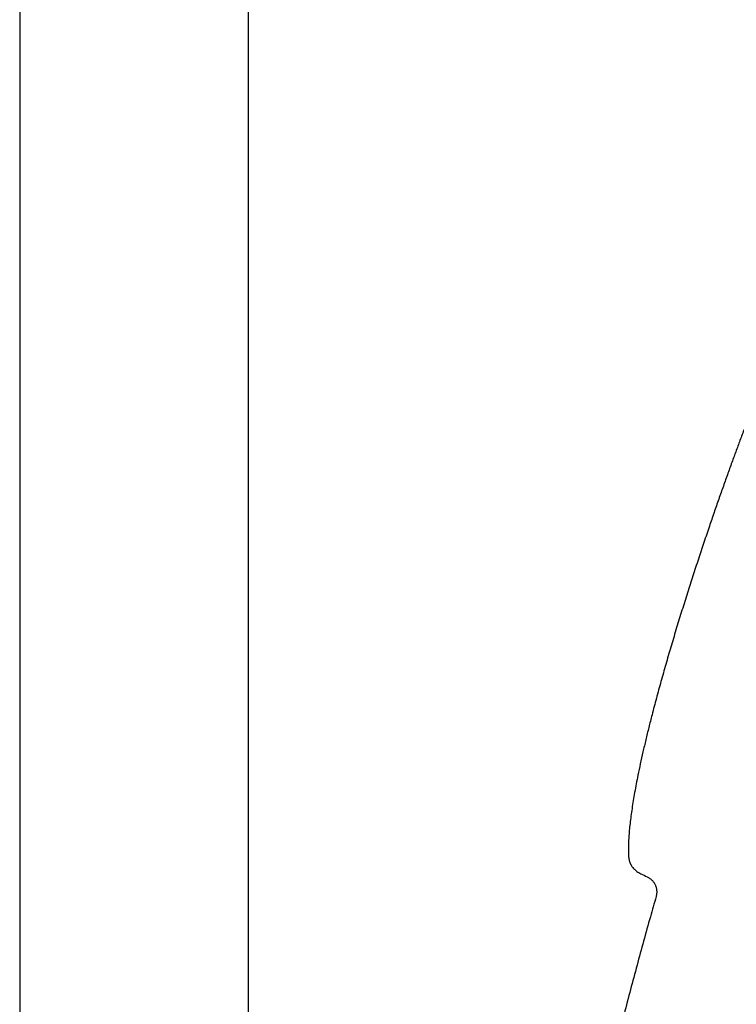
# Model space of a CAD drawing. Header units: millimetres. Extents: x 8 to 1233, y 12 to 1462.
# Tile 128 of 131: x 776 to 831, y 1246 to 1322. Entities that reach past the tile are written whole.
import ezdxf

# ---------------------------------------------------------------- set-up
doc = ezdxf.new("R2010")
doc.units = ezdxf.units.MM

msp = doc.modelspace()

# ---------------------------------------------------------------- linework, layer by layer
at = {"color": 7, "linetype": 'Continuous', "lineweight": 30}
for p, q in [((793.501, 1108.422), (793.501, 1400.611)), ((775.701, 1394.041), (775.701, 1108.634))]:
    msp.add_line(p, q, dxfattribs=at)
msp.add_arc((983.041, 1588.097), 368.446, 244.42624, 244.51132, dxfattribs=at)
for points, knots in [([(845.47, 1318.05), (845.401, 1317.974), (845.24, 1317.798), (844.996, 1317.505), (844.732, 1317.17), (844.464, 1316.812), (844.192, 1316.43), (843.895, 1315.997), (843.576, 1315.51), (843.234, 1314.968), (842.887, 1314.396), (842.535, 1313.797), (842.178, 1313.172), (841.792, 1312.477), (841.378, 1311.709), (840.936, 1310.867), (840.491, 1309.997), (840.042, 1309.101), (839.544, 1308.083), (838.998, 1306.94), (838.407, 1305.673), (837.79, 1304.321), (837.15, 1302.887), (836.491, 1301.377), (835.841, 1299.858), (835.203, 1298.337), (834.579, 1296.823), (834.037, 1295.484), (833.573, 1294.321), (833.185, 1293.336), (832.807, 1292.366), (832.44, 1291.414), (832.086, 1290.483), (831.744, 1289.574), (831.522, 1288.975), (831.413, 1288.68)], [0, 0, 0, 0, 0.009465, 0.021944, 0.034928, 0.048618, 0.062996, 0.078042, 0.096797, 0.116433, 0.136912, 0.158194, 0.180238, 0.203004, 0.231215, 0.260331, 0.290277, 0.320978, 0.352359, 0.394352, 0.437207, 0.480752, 0.530851, 0.58136, 0.632024, 0.682585, 0.732786, 0.782368, 0.815283, 0.847721, 0.879603, 0.910852, 0.941387, 0.971129, 1, 1, 1, 1]), ([(831.413, 1288.68), (831.298, 1288.368), (831.065, 1287.733), (830.715, 1286.764), (830.359, 1285.767), (829.999, 1284.744), (829.636, 1283.699), (829.249, 1282.569), (828.84, 1281.355), (828.41, 1280.059), (827.983, 1278.748), (827.558, 1277.419), (827.137, 1276.075), (826.722, 1274.723), (826.319, 1273.374), (825.929, 1272.036), (825.555, 1270.711), (825.198, 1269.406), (824.884, 1268.215), (824.611, 1267.137), (824.375, 1266.173), (824.156, 1265.232), (823.952, 1264.316), (823.778, 1263.488), (823.632, 1262.746), (823.51, 1262.088), (823.401, 1261.451), (823.304, 1260.835), (823.22, 1260.243), (823.151, 1259.675), (823.095, 1259.133), (823.054, 1258.617), (823.028, 1258.128), (823.02, 1257.671), (823.019, 1257.371), (823.028, 1257.224), (823.028, 1257.218)], [0, 0, 0, 0, 0.030582, 0.062134, 0.094564, 0.127777, 0.16168, 0.196179, 0.237477, 0.27932, 0.321555, 0.364029, 0.407459, 0.450816, 0.493941, 0.536671, 0.578847, 0.620307, 0.660892, 0.691996, 0.72239, 0.751996, 0.780742, 0.808552, 0.829698, 0.850188, 0.869985, 0.889056, 0.907368, 0.92489, 0.941591, 0.957442, 0.972416, 0.98649, 0.999417, 1, 1, 1, 1]), ([(823.028, 1257.218), (823.031, 1257.162), (823.037, 1257.059), (823.059, 1256.914), (823.087, 1256.79), (823.119, 1256.685), (823.152, 1256.597), (823.183, 1256.524), (823.214, 1256.463), (823.25, 1256.397), (823.3, 1256.317), (823.373, 1256.216), (823.463, 1256.115), (823.568, 1256.017), (823.686, 1255.924), (823.828, 1255.831), (823.936, 1255.776), (823.993, 1255.747)], [0, 0, 0, 0, 0.08924, 0.167202, 0.235143, 0.294024, 0.344553, 0.387218, 0.422333, 0.454331, 0.507845, 0.574599, 0.655272, 0.725741, 0.805759, 0.896621, 1, 1, 1, 1]), ([(824.487, 1255.511), (824.487, 1255.511), (824.517, 1255.498), (824.575, 1255.466), (824.66, 1255.413), (824.74, 1255.354), (824.816, 1255.288), (824.889, 1255.215), (824.957, 1255.133), (825.02, 1255.044), (825.075, 1254.951), (825.121, 1254.855), (825.158, 1254.758), (825.188, 1254.659), (825.209, 1254.559), (825.222, 1254.459), (825.228, 1254.36), (825.226, 1254.262), (825.216, 1254.166), (825.201, 1254.073), (825.185, 1254.013), (825.177, 1253.984)], [0, 0, 0, 0, 0.0000217, 0.0545912, 0.1093036, 0.1641269, 0.2190368, 0.2740146, 0.3345997, 0.3944217, 0.453378, 0.5115256, 0.5689078, 0.6255539, 0.681482, 0.7366998, 0.7912061, 0.8449907, 0.8980342, 0.9503076, 1, 1, 1, 1]), ([(825.182, 1253.982), (825.031, 1253.453), (824.523, 1251.672), (823.69, 1248.629), (822.684, 1244.854), (821.709, 1241.068), (820.765, 1237.274), (819.868, 1233.544), (819.017, 1229.878), (818.209, 1226.277), (817.428, 1222.67), (816.673, 1219.056), (815.917, 1215.295), (815.161, 1211.388), (814.412, 1207.333), (813.694, 1203.272), (813.008, 1199.205), (812.354, 1195.132), (811.732, 1191.053), (811.142, 1186.97), (810.591, 1182.95), (810.08, 1178.994), (809.605, 1175.102), (809.158, 1171.208), (808.739, 1167.31), (808.347, 1163.411), (807.961, 1159.277), (807.586, 1154.91), (807.229, 1150.309), (806.91, 1145.707), (806.637, 1141.268), (806.407, 1136.995), (806.215, 1132.886), (806.051, 1128.779), (805.917, 1124.673), (805.811, 1120.569), (805.735, 1116.467), (805.687, 1112.663), (805.677, 1110.225), (805.673, 1109.154)], [0, 0, 0, 0, 0.011266, 0.03791, 0.064563, 0.091227, 0.1179, 0.144582, 0.169748, 0.194921, 0.2201, 0.245287, 0.270479, 0.298602, 0.32673, 0.354864, 0.383002, 0.411144, 0.439288, 0.467434, 0.49558, 0.522327, 0.549072, 0.575815, 0.602555, 0.62929, 0.65602, 0.687515, 0.718999, 0.75047, 0.781927, 0.81, 0.838058, 0.8661, 0.894125, 0.922131, 0.950117, 0.978081, 1, 1, 1, 1])]:
    msp.add_open_spline(points, degree=3, knots=knots, dxfattribs=at)

doc.saveas('drawing.dxf')
